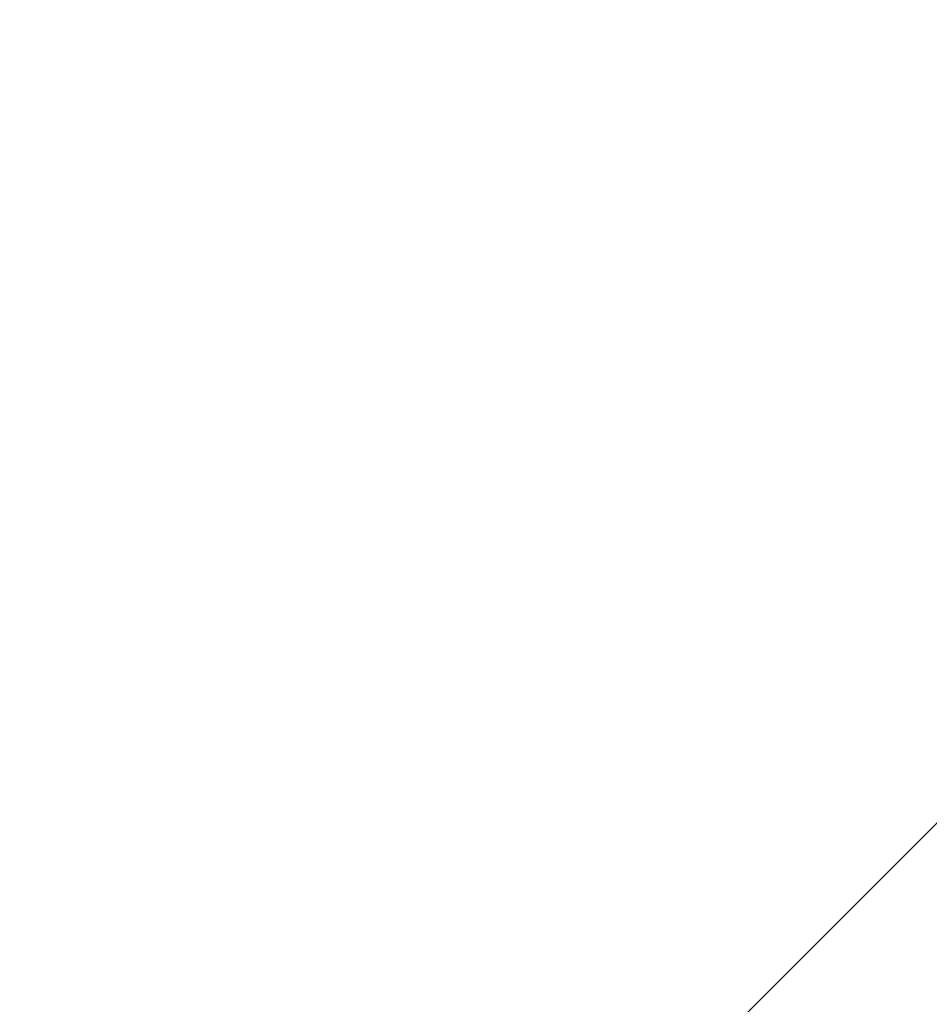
# Model space of a CAD drawing. Header units: centimetres. Extents: x -20.5 to 20.5, y -20.5 to 20.5.
# Tile 109 of 256: x -1.674746 to -1.67403, y 0.325834 to 0.326609. Entities that reach past the tile are written whole.
import ezdxf

# ---------------------------------------------------------------- set-up
doc = ezdxf.new("R2010")
doc.units = ezdxf.units.CM
doc.header["$LTSCALE"] = 2.54
doc.layers.get('0').update_dxf_attribs({"true_color": 0xff5454})
doc.layers.add('CHROM', color=7, linetype='Continuous', true_color=0x777799)
doc.layers.add('USZCZELKI', color=7, linetype='Continuous', true_color=0x009987)

# ---------------------------------------------------------------- blocks, each defined once
blk = doc.blocks.new('Grupuj#4')
at = {"color": 0}
blk.add_line((1.11299423, 1.11299423, 3.9), (2.36735821, 2.36735821, 3.67694543), dxfattribs=at)
blk.add_line((1.11299423, 1.11299423, 3.9), (2.36735821, 2.36735821, 3.67694543), dxfattribs=at)
blk = doc.blocks.new('R__nica#1')
at = {"color": 0}
blk.add_blockref('Grupuj#4', (0, 0), dxfattribs=at)
blk = doc.blocks.new('OuterShell')
at = {"color": 0}
for p, q in [((2.10646513, 2.10646513, 13.09473337), (2.58956729, 2.58956729, 13.20995543)), ((2.10646513, 2.10646513, 13.09473337), (2.58956729, 2.58956729, 13.20995543)), ((2.5834976, 2.5834976, 12.76509097), (2.10646513, 2.10646513, 12.68821636)), ((2.5834976, 2.5834976, 12.76509097), (2.10646513, 2.10646513, 12.68821636))]:
    blk.add_line(p, q, dxfattribs=at)
blk = doc.blocks.new('Grupuj#2')
at = {"color": 250, "true_color": 0x262626}
for p, q in [((0.90579598, 0.90579598, 1.15), (0.69366394, 0.69366394, 1.2)), ((0.69366394, 0.69366394, 1.3), (0.90579598, 0.90579598, 1.35)), ((0.69366394, 0.69366394, 1.3), (0.90579598, 0.90579598, 1.35)), ((0.90579598, 0.90579598, 1.15), (0.69366394, 0.69366394, 1.2))]:
    blk.add_line(p, q, dxfattribs=at)
mesh = blk.add_polyface(dxfattribs=at)
corners = [(0.69366394, 0.69366394, 1.3), (0.45230827, 0.97625513, 1.2), (0.69366394, 0.69366394, 1.2), (0.45230827, 0.97625513, 1.3)]
mesh.append_faces([[corners[k] for k in face] for face in [(0, 1, 2), (1, 0, 3)]], dxfattribs={"vtx0": -1, "color": 250})
mesh = blk.add_polyface(dxfattribs=at)
corners = [(0.90579598, 0.90579598, 1.15), (0.97625513, 0.45230827, 1.2), (0.69366394, 0.69366394, 1.2), (1.1525907, 0.69501337, 1.15)]
mesh.append_faces([[corners[k] for k in face] for face in [(0, 1, 2), (1, 0, 3)]], dxfattribs={"vtx0": -1, "color": 250})
mesh = blk.add_polyface(dxfattribs=at)
corners = [(0.97625513, 0.45230827, 1.3), (0.90579598, 0.90579598, 1.35), (0.69366394, 0.69366394, 1.3), (1.1525907, 0.69501337, 1.35)]
mesh.append_faces([[corners[k] for k in face] for face in [(0, 1, 2), (1, 0, 3)]], dxfattribs={"vtx0": -1, "color": 250})
blk = doc.blocks.new('R__nica')
at = {"color": 0}
blk.add_line((1.17128129, 0.40317159, 4.8), (1.79786914, -0.07047425, 4.17341215), dxfattribs=at)
blk.add_line((1.17128129, 0.40317159, 4.8), (1.79786914, -0.07047425, 4.17341215), dxfattribs=at)
blk = doc.blocks.new('Oltens Halsa korek do umywalki klik klak okr_g_y z przelewem G1 1_4 chrom 05101100')
at = {"layer": 'CHROM', "color": 253, "true_color": 0x999999}
for name, p in [('OuterShell', (0, 0, 0.26386861)), ('R__nica#1', (0.24601846, 0.24601846, 7.96630594))]:
    blk.add_blockref(name, p, dxfattribs=at)
at = {"layer": 'CHROM', "color": 253, "true_color": 0x999999, "extrusion": (0, -1, 3.10238e-13)}
blk.add_blockref('R__nica', (0.84601846, 6.7, -6.81729975), dxfattribs=at)
at = {"layer": 'USZCZELKI', "color": 253, "true_color": 0x999999}
blk.add_blockref('Grupuj#2', (1.67770163, 1.67770163, 11.23017455), dxfattribs=at)
blk = doc.blocks.new('Oltens Susa umywalka wisz_ca 50x41 cm z pow_ok_ SmartClean bia_a 41903000')
at = {"color": 0}
blk.add_blockref('Oltens Halsa korek do umywalki klik klak okr_g_y z przelewem G1 1_4 chrom 05101100', (16.45398154, 18.45398154, -8.86630594), dxfattribs=at)

msp = doc.modelspace()

# ---------------------------------------------------------------- block references
at = {"color": 0}
msp.add_blockref('Oltens Susa umywalka wisz_ca 50x41 cm z pow_ok_ SmartClean bia_a 41903000', (-20.5, -20.5, -2.44878134), dxfattribs=at)

doc.saveas('drawing.dxf')
